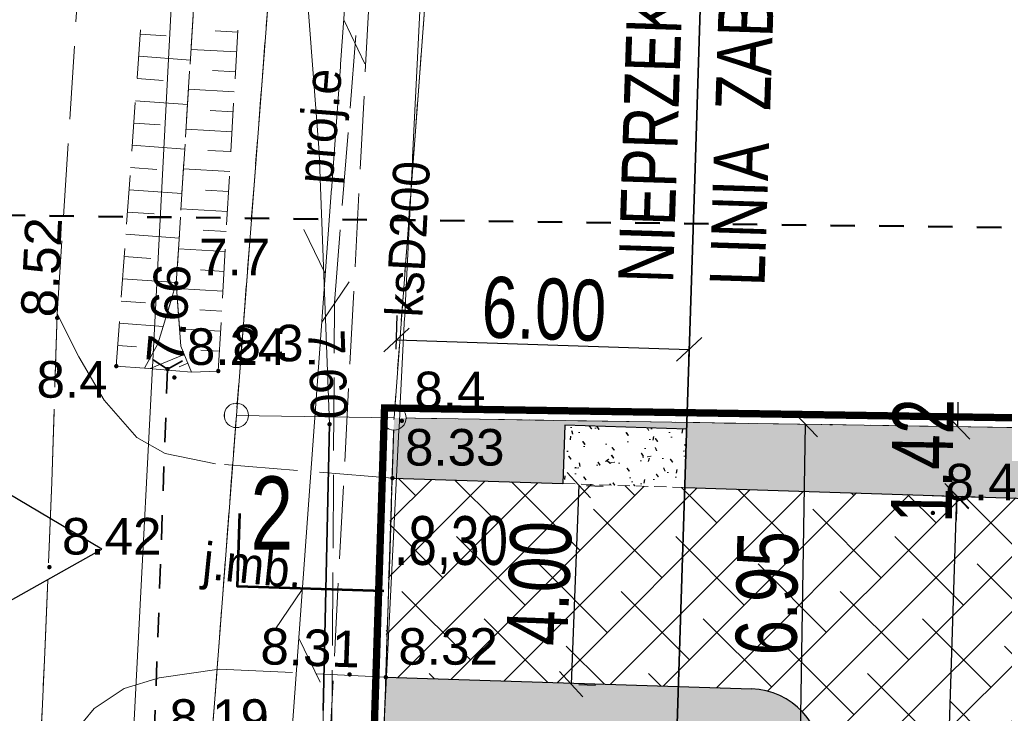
# Model space of a CAD drawing. Extents: x -3 to 10956327, y 0 to 11904415.
# Tile 9 of 15: x 5478128 to 5478148, y 5952220 to 5952234. Entities that reach past the tile are written whole.
import ezdxf
from ezdxf.enums import TextEntityAlignment as Align

# ---------------------------------------------------------------- set-up
doc = ezdxf.new("R2010")
doc.units = 0
doc.header["$LTSCALE"] = 0.5
doc.header["$PDMODE"] = 33
doc.header["$PDSIZE"] = 0.3
for name, pattern in [('1 1', [2, 1, -1]), ('2 1', [3, 2, -1]), ('3 1', [4, 3, -1]), ('EGKK', [4, 3, -1]), ('EGUG', [2, 1, -1]), ('HIDDEN', [0.375, 0.25, -0.125])]:
    doc.linetypes.add(name, pattern=pattern)
doc.layers.get('0').update_dxf_attribs({"color": 251})
doc.layers.get('Defpoints').update_dxf_attribs({"color": 251})
for name, color, linetype in [('--granica', 2, 'Continuous'), ('--rzędne terenu', 5, 'Continuous'), ('--trawa', 104, 'Continuous'), ('--utw.ażur', 251, 'Continuous'), ('-przekrój porzez terenPZT', 3, 'Continuous'), ('Strzałka', 251, 'Continuous')]:
    doc.layers.add(name, color=color, linetype=linetype)
for name, color, linetype, lineweight in [('--linia  zabudowy', 1, 'Continuous', 35), ('--naw.utw.proj', 251, 'Continuous', 0), ('--wymiary', 7, 'Continuous', 0), ('--zagos.terenu', 7, 'Continuous', 30), ('EGDE', 7, 'Continuous', 20), ('EGKK', 251, 'Continuous', 20), ('EGPG', 251, 'Continuous', 20), ('EGPG_O', 251, 'Continuous', 20), ('EGUG', 251, 'Continuous', 20), ('OTK', 251, 'Continuous', 20), ('OTK_O', 251, 'Continuous', 20), ('OTR', 251, 'Continuous', 20), ('OTRN', 251, 'Continuous', 20), ('OTRN_O', 251, 'Continuous', 18), ('OTRS', 251, 'Continuous', 20), ('OTRS_O', 251, 'Continuous', 18), ('SUE', 251, 'Continuous', 20), ('SUE_O', 251, 'Continuous', 20), ('SUK', 251, 'Continuous', 20), ('SUK_O', 251, 'Continuous', 20), ('SUL', 251, 'Continuous', 20), ('SUPS', 251, 'Continuous', 20), ('SUPS_O', 251, 'Continuous', 0), ('SUT', 251, 'Continuous', 20)]:
    doc.layers.add(name, color=color, linetype=linetype, lineweight=lineweight)
doc.styles.add('1-500', font='arial.ttf', dxfattribs={"width": 0.75, "height": 1.25})
doc.styles.add('BDOT', font='Arial.ttf', dxfattribs={"width": 0.9})
doc.styles.add('EGBP', font='arial.ttf')
doc.styles.add('GESUT', font='Arial.ttf', dxfattribs={"width": 0.9})
doc.styles.add('STYL-1', font='arial.ttf', dxfattribs={"width": 0.75})
doc.linetypes.add('LINIA ZAB2', pattern='A,0.4,[135,RODZLIN.shx,S=0.015,R=0,X=-0.1,Y=0],0.4', length=0.8)
doc.linetypes.add('SUTP', pattern='A,7.5,[50,msgB.shx,S=1,R=0,X=0,Y=0],15,[50,msgB.shx,S=1,R=180,X=0,Y=0],7.5', length=30)
doc.dimstyles.new('1-500', dxfattribs={"dimtxt": 1.25, "dimasz": 0.5, "dimexe": 0.5, "dimexo": 1, "dimgap": 0.09, "dimtad": 1, "dimzin": 0, "dimdsep": 46, "dimtxsty": '1-500', "dimblk": 'OBLIQUE', "dimcen": 0.09, "dimclrt": 256, "dimadec": 0, "dimazin": 0, "dimtfac": 1, "dimtdec": 4, "dimtix": 1, "dimtofl": 0, "dimtmove": 2, "dimatfit": 3, "dimldrblk": 'OBLIQUE', "dimfxl": 0.5, "dimfxlon": 1, "dimtvp": 0.9, "dimtolj": 1, "dimtzin": 0, "dimarcsym": 0})

# ---------------------------------------------------------------- blocks, each defined once
blk = doc.blocks.new('OTRN')
at = {"layer": 'OTRN', "color": 0, "const_width": 0.09}
blk.add_lwpolyline([(-0.045, 0, 1), (0.045, 0, 1)], format="xyb", close=True, dxfattribs=at)
at = {"layer": 'OTRN_O', "color": 0, "style": 'BDOT'}
blk.add_attdef('RZEDNA', (0.514, 0.515), '', height=1.5, dxfattribs=at)
blk = doc.blocks.new('OTRS')
at = {"layer": 'OTRS', "color": 0, "lineweight": -3, "const_width": 0.09}
blk.add_lwpolyline([(-0.045, 0, 1), (0.045, 0, 1)], format="xyb", close=True, dxfattribs=at)
at = {"layer": 'OTRS_O', "color": 0, "style": 'BDOT'}
blk.add_attdef('RZEDNA', (0.514, 0.515), '', height=1.5, dxfattribs=at)
blk = doc.blocks.new('SUPS_B')
at = {"layer": 'SUPS', "color": 0, "const_width": 0.09, "flags": 128}
blk.add_lwpolyline([(-0.045, 0, 1), (0.045, 0, 1)], format="xyb", close=True, dxfattribs=at)
at = {"layer": 'SUPS_O', "color": 0, "style": 'GESUT', "width": 0.9}
blk.add_attdef('RZEDNA', (1.597, -0.736), '', height=1.5, dxfattribs=at)
blk = doc.blocks.new('EGPG_a')
at = {"layer": 'EGPG_O', "color": 0, "style": 'EGBP'}
blk.add_attdef('NRP', (0.976, 0.519), '', height=1.5, dxfattribs=at)
at = {"color": 0}
blk.add_wipeout([(0.48, 0), (0.457, 0.148), (0.388, 0.282), (0.282, 0.388), (0.148, 0.457), (0, 0.48), (-0.148, 0.457), (-0.282, 0.388), (-0.388, 0.282), (-0.457, 0.148), (-0.48, 0), (-0.457, -0.148), (-0.388, -0.282), (-0.282, -0.388), (-0.148, -0.457), (0, -0.48), (0.148, -0.457), (0.282, -0.388), (0.388, -0.282), (0.457, -0.148)], dxfattribs=at).dxf.layer = 'EGPG'
at = {"layer": 'EGPG', "color": 0, "lineweight": 18}
blk.add_circle((0, 0, 1), 0.5, dxfattribs=at)
blk = doc.blocks.new('OTKZ')
at = {"layer": 'OTK', "color": 0, "linetype": 'Continuous', "lineweight": 35}
for q in [(-0.6, -0.36), (0.6, -0.36)]:
    blk.add_line((0, 0), q, dxfattribs=at)
blk = doc.blocks.new('SUTP')
at = {"layer": 'SUT', "color": 0, "lineweight": 18}
for p, q in [((-1, 0.268), (0, 2)), ((1, -1.732), (0, 0))]:
    blk.add_line(p, q, dxfattribs=at)
blk = doc.blocks.new('_Oblique')
at = {"color": 0, "linetype": 'ByBlock', "lineweight": -2}
blk.add_line((-0.5, -0.5), (0.5, 0.5), dxfattribs=at)
blk = doc.blocks.new('*D267')
at = {"layer": '--wymiary', "color": 0, "lineweight": -2}
for p, q in [((5478139.746, 5952224.54), (5478139.587, 5952220.459)), ((5478139.905, 5952224.534), (5478140.245, 5952224.521)), ((5478139.746, 5952220.453), (5478140.087, 5952220.439))]:
    blk.add_line(p, q, dxfattribs=at)
at = {"layer": 'Defpoints', "color": 0}
for p in [(5478138.905, 5952224.573), (5478138.747, 5952220.491), (5478139.587, 5952220.459)]:
    blk.add_point(p, dxfattribs=at)
at = {"layer": '--wymiary', "color": 0, "lineweight": -2, "xscale": 0.5, "yscale": 0.5, "zscale": 0.5}
for p, rotation in [((5478139.746, 5952224.54), 87.77499013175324), ((5478139.587, 5952220.459), 267.7749901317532)]:
    blk.add_blockref('_Oblique', p, dxfattribs=dict(at, rotation=rotation))
at = {"layer": '--wymiary', "insert": (5478138.939, 5952222.528), "char_height": 1.25, "attachment_point": 5, "rotation": 87.775, "style": '1-500'}
blk.add_mtext('\\A1;4.00', dxfattribs=at)
blk = doc.blocks.new('*D276')
at = {"layer": '--wymiary', "color": 0, "lineweight": -2}
for p, q in [((5478146.762, 5952201.724), (5478147.488, 5952224.313)), ((5478146.988, 5952224.329), (5478147.988, 5952224.297)), ((5478146.263, 5952201.74), (5478147.262, 5952201.708))]:
    blk.add_line(p, q, dxfattribs=at)
at = {"layer": 'Defpoints', "color": 0}
for p in [(5478145.938, 5952224.362), (5478147.488, 5952224.313), (5478145.212, 5952201.774)]:
    blk.add_point(p, dxfattribs=at)
at = {"layer": '--wymiary', "color": 0, "lineweight": -2, "xscale": 0.5, "yscale": 0.5, "zscale": 0.5}
for p, rotation in [((5478147.488, 5952224.313), 88.16029638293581), ((5478146.762, 5952201.724), 268.1602963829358)]:
    blk.add_blockref('_Oblique', p, dxfattribs=dict(at, rotation=rotation))
at = {"layer": '--wymiary', "insert": (5478146.397, 5952213.042), "char_height": 1.25, "attachment_point": 5, "rotation": 88.1603, "style": '1-500'}
blk.add_mtext('\\A1;22.60', dxfattribs=at)
blk = doc.blocks.new('*D288')
at = {"layer": '--linia  zabudowy', "color": 0, "linetype": 'Continuous', "lineweight": -2, "ltscale": 10}
for p, q in [((5478136.005, 5952227.331), (5478136.027, 5952228.017)), ((5478142.002, 5952227.138), (5478142.024, 5952227.824)), ((5478136.011, 5952227.517), (5478142.008, 5952227.324))]:
    blk.add_line(p, q, dxfattribs=at)
at = {"layer": 'Defpoints', "color": 0}
for p in [(5478142.008, 5952227.324), (5478135.973, 5952226.331), (5478141.97, 5952226.139)]:
    blk.add_point(p, dxfattribs=at)
at = {"layer": '--linia  zabudowy', "color": 0, "lineweight": -2, "xscale": 0.5, "yscale": 0.5, "zscale": 0.5}
for p, rotation in [((5478136.011, 5952227.517), 178.160296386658), ((5478142.008, 5952227.324), 358.160296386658)]:
    blk.add_blockref('_Oblique', p, dxfattribs=dict(at, rotation=rotation))
at = {"layer": '--linia  zabudowy', "lineweight": 0, "insert": (5478139.033, 5952228.148), "char_height": 1.25, "attachment_point": 5, "rotation": 358.1603, "style": '1-500'}
blk.add_mtext('\\A1;6.00', dxfattribs=at)
blk = doc.blocks.new('*D315')
at = {"layer": '--wymiary', "color": 0, "lineweight": -2}
for p, q in [((5478147.51, 5952225.739), (5478147.518, 5952226.239)), ((5478148.01, 5952225.731), (5478148.01, 5952225.731)), ((5478147.488, 5952224.321), (5478147.48, 5952223.821)), ((5478147.988, 5952224.313), (5478147.988, 5952224.313))]:
    blk.add_line(p, q, dxfattribs=at)
at = {"layer": 'Defpoints', "color": 0}
for p in [(5478147.01, 5952225.747), (5478147.51, 5952225.739), (5478146.988, 5952224.329)]:
    blk.add_point(p, dxfattribs=at)
at = {"layer": '--wymiary', "color": 0, "lineweight": -2, "xscale": 0.5, "yscale": 0.5, "zscale": 0.5}
for p, rotation in [((5478147.51, 5952225.739), 269.1029324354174), ((5478147.488, 5952224.321), 89.10293243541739)]:
    blk.add_blockref('_Oblique', p, dxfattribs=dict(at, rotation=rotation))
at = {"layer": '--wymiary', "insert": (5478146.782, 5952225.041), "char_height": 1.25, "attachment_point": 5, "rotation": 89.1029, "style": '1-500'}
blk.add_mtext('\\A1;1.42', dxfattribs=at)
blk = doc.blocks.new('*D316')
at = {"layer": '--wymiary', "color": 0, "lineweight": -2}
for p, q in [((5478144.282, 5952218.837), (5478144.391, 5952225.788)), ((5478144.946, 5952225.779), (5478144.891, 5952225.78)), ((5478144.837, 5952218.828), (5478144.782, 5952218.829))]:
    blk.add_line(p, q, dxfattribs=at)
at = {"layer": 'Defpoints', "color": 0}
for p in [(5478143.946, 5952225.795), (5478144.391, 5952225.788), (5478143.837, 5952218.844)]:
    blk.add_point(p, dxfattribs=at)
at = {"layer": '--wymiary', "color": 0, "lineweight": -2, "xscale": 0.5, "yscale": 0.5, "zscale": 0.5}
for p, rotation in [((5478144.391, 5952225.788), 89.1029324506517), ((5478144.282, 5952218.837), 269.1029324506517)]:
    blk.add_blockref('_Oblique', p, dxfattribs=dict(at, rotation=rotation))
at = {"layer": '--wymiary', "insert": (5478143.608, 5952222.324), "char_height": 1.25, "attachment_point": 5, "rotation": 89.1029, "style": '1-500'}
blk.add_mtext('\\A1;6.95', dxfattribs=at)
blk = doc.blocks.new('*D326')
at = {"color": 0, "lineweight": -2}
for p, q in [((5478123.686, 5952226.313), (5478122.788, 5952198.283)), ((5478124.185, 5952226.297), (5478123.186, 5952226.329)), ((5478123.288, 5952198.267), (5478122.288, 5952198.299))]:
    blk.add_line(p, q, dxfattribs=at)
at = {"layer": 'Defpoints', "color": 0}
for p in [(5478135.96, 5952225.92), (5478122.788, 5952198.283), (5478135.062, 5952197.89)]:
    blk.add_point(p, dxfattribs=at)
at = {"color": 0, "lineweight": -2, "xscale": 0.5, "yscale": 0.5, "zscale": 0.5}
for p, rotation in [((5478123.686, 5952226.313), 88.16605781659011), ((5478122.788, 5952198.283), 268.1660578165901)]:
    blk.add_blockref('_Oblique', p, dxfattribs=dict(at, rotation=rotation))
at = {"insert": (5478122.509, 5952212.321), "char_height": 1.25, "attachment_point": 5, "rotation": 88.1661, "style": '1-500'}
blk.add_mtext('\\A1;28.04', dxfattribs=at)

msp = doc.modelspace()

# ---------------------------------------------------------------- hatches: boundary and pattern name
at = {"layer": '--naw.utw.proj', "linetype": 'HIDDEN'}
h = msp.add_hatch(dxfattribs=at)
h.set_pattern_fill('02-Tynk zaprawa', color=256, scale=0.75)
h.set_pattern_definition([(10, (2711028.111, 2969837.9876), (-0.0214054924, 2.2809355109), [0, -0.75]), (12, (2711028.336, 2969837.6126), (-0.2477180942, 2.2476122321), [0, -0.75]), (-3, (2711027.811, 2969837.4626), (0.4922419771, 2.2272904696), [0, -1.125]), (-82, (2711027.886, 2969837.575), (3.1169359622, -0.6222621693), [0, -0.375]), (23, (2711027.811, 2969837.5), (0.5016122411, 2.657232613), [0, -0.6]), (58, (2711027.661, 2969837.3126), (2.8222854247, -0.4369839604), [0, -0.45]), (79, (2711027.661, 2969837.7626), (-2.771084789, 1.0734705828), [0, -0.675]), (40, (2711028.111, 2969837.9876), (-2.12318687, 3.1137120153), [0, -0.75]), (92, (2711028.336, 2969837.6126), (-3.0060248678, 0.120164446), [0, -0.75]), (-43, (2711027.811, 2969837.4626), (3.8547490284, 3.5838575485), [0, -1.125]), (-12, (2711027.886, 2969837.575), (1.4948562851, 1.9825248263), [0, -0.375]), (63, (2711027.811, 2969837.5), (-1.2569534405, 2.3239391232), [0, -0.675]), (6, (2711027.66104, 2969837.31258), (1.161955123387, -0.292645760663), [0, -0.45]), (138, (2711027.661, 2969837.7626), (-2.8492060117, -2.3797636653), [0, -3.225]), (82, (2711028.111, 2969837.9876), (-2.1759132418, 0.684490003), [0.075, -0.75]), (-12, (2711028.336, 2969837.6126), (0.6878845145, 2.1540519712), [0.075, -0.75]), (37, (2711027.811, 2969837.4626), (-1.0545954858, 2.0226105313), [0.075, -1.125]), (-102, (2711027.886, 2969837.575), (2.7161355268, -1.6507900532), [0.075, -0.375]), (103, (2711027.811, 2969837.5), (-2.5297592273, 0.9554152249), [0.075, -0.6]), (-19, (2711027.661, 2969837.3126), (0.2090919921, -2.8482504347), [0.075, -0.45]), (9, (2711027.661, 2969837.7626), (0.0609655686, 2.9711164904), [0.075, -0.675]), (-92, (2711028.111, 2969837.9876), (3.73462829, -0.5056446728), [0.075, -0.75]), (-62, (2711028.336, 2969837.6126), (2.7544738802, 1.20975148), [0.075, -0.75]), (143, (2711027.811, 2969837.4626), (-3.459017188, -3.967155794), [0.075, -1.125]), (112, (2711027.886, 2969837.575), (-2.4795005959, 0.1306782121), [0.075, -0.375]), (-53, (2711027.811, 2969837.5), (2.6397547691, 0.1109944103), [0.075, -0.675]), (126, (2711027.66104, 2969837.31258), (-0.32753889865, 1.152605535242), [0.075, -0.45]), (38, (2711027.661, 2969837.7626), (-1.8488502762, 3.219161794), [0.075, -3.225]), (82, (2711028.1185, 2969837.9876), (-2.1759132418, 0.684490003), [0.075, -0.75]), (-12, (2711028.3435, 2969837.6126), (0.6878845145, 2.1540519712), [0.075, -0.75]), (37, (2711027.8185, 2969837.4626), (-1.0545954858, 2.0226105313), [0.075, -1.125]), (-102, (2711027.8935, 2969837.575), (2.7161355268, -1.6507900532), [0.075, -0.375]), (103, (2711027.8185, 2969837.5), (-2.5297592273, 0.9554152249), [0.075, -0.6]), (-19, (2711027.6535, 2969837.3126), (0.2090919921, -2.8482504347), [0.075, -0.45]), (9, (2711027.6535, 2969837.7626), (0.0609655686, 2.9711164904), [0.075, -0.675]), (-92, (2711028.1185, 2969837.9876), (3.73462829, -0.5056446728), [0.075, -0.75]), (-62, (2711028.3435, 2969837.6126), (2.7544738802, 1.20975148), [0.075, -0.75]), (143, (2711027.8185, 2969837.4626), (-3.459017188, -3.967155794), [0.075, -1.125]), (112, (2711027.8935, 2969837.575), (-2.4795005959, 0.1306782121), [0.075, -0.375]), (-53, (2711027.8185, 2969837.5), (2.6397547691, 0.1109944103), [0.075, -0.675]), (126, (2711027.65354, 2969837.31258), (-0.32753889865, 1.152605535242), [0.075, -0.45]), (38, (2711027.6535, 2969837.7626), (-1.8488502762, 3.219161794), [0.075, -3.225])])
h.paths.add_polyline_path([(5478139.418, 5952224.572), (5478139.457, 5952225.771), (5478141.956, 5952225.691), (5478141.917, 5952224.491)])
at = {"layer": '--utw.ażur'}
h = msp.add_hatch(dxfattribs=at)
h.set_pattern_fill('ANSI38', color=256, scale=0.25, style=0)
h.paths.add_polyline_path([(5478144.246, 5952203.557, -0.284874), (5478146.06, 5952201.747), (5478149.687, 5952201.63), (5478150.3, 5952220.716), (5478156.301, 5952220.533), (5478156.414, 5952224.036), (5478141.917, 5952224.491), (5478139.418, 5952224.572), (5478135.906, 5952224.684), (5478135.77, 5952220.602), (5478143.285, 5952220.362, -0.405573), (5478144.737, 5952218.863), (5478144.656, 5952216.316)])

# ---------------------------------------------------------------- linework, layer by layer
at = {"layer": '--linia  zabudowy', "linetype": 'LINIA ZAB2', "ltscale": 10}
msp.add_lwpolyline([(5478142.281, 5952235.821), (5478142.121, 5952230.823), (5478141.96, 5952225.826), (5478141.057, 5952197.707)], dxfattribs=at)
at = {"layer": '--zagos.terenu', "linetype": 'Continuous'}
for p, q in [((5478135.928, 5952224.684), (5478139.418, 5952224.572)), ((5478141.917, 5952224.491), (5478156.41, 5952224.026)), ((5478135.792, 5952220.602), (5478143.285, 5952220.362))]:
    msp.add_line(p, q, dxfattribs=at)
at = {"layer": '--zagos.terenu', "linetype": 'HIDDEN', "lineweight": 20, "ltscale": 2}
msp.add_line((5478139.418, 5952224.572), (5478141.917, 5952224.491), dxfattribs=at)
at = {"layer": '--zagos.terenu', "linetype": 'Continuous'}
msp.add_lwpolyline([(5478141.917, 5952224.491), (5478141.956, 5952225.691), (5478139.457, 5952225.771), (5478139.418, 5952224.572)], dxfattribs=at)
at = {"layer": '--zagos.terenu', "linetype": 'Continuous', "flags": 128}
msp.add_lwpolyline([(5478129.973, 5952223.228), (5478127.415, 5952224.748), (5478127.378, 5952221.772)], close=True, dxfattribs=at)
at = {"layer": '--zagos.terenu', "linetype": 'Continuous'}
msp.add_arc((5478143.237, 5952218.863), 1.5, 358.1603, 88.1603, dxfattribs=at)
at = {"layer": '-przekrój porzez terenPZT', "lineweight": 53}
msp.add_lwpolyline([(5478135.754, 5952222.365), (5478132.756, 5952222.461), (5478132.804, 5952223.961)], dxfattribs=at)
at = {"layer": 'EGDE', "lineweight": 18}
for points in [[(5478131.99, 5952216.23), (5478132.75, 5952197.94), (5478135.06, 5952197.9), (5478135.96, 5952225.92), (5478132.73, 5952225.97)], [(5478135.06, 5952197.9), (5478182.42, 5952197.17), (5478183.22, 5952225.18), (5478135.96, 5952225.92)]]:
    msp.add_lwpolyline(points, close=True, dxfattribs=at)
at = {"layer": 'EGKK', "linetype": 'EGKK', "lineweight": 18}
msp.add_lwpolyline([(5478135.06, 5952197.9), (5478182.42, 5952197.17), (5478183.22, 5952225.18), (5478135.96, 5952225.92)], close=True, dxfattribs=at)
at = {"layer": 'EGUG', "linetype": 'EGUG', "lineweight": 18}
msp.add_lwpolyline([(5478135.06, 5952197.9), (5478182.42, 5952197.17), (5478183.22, 5952225.18), (5478135.96, 5952225.92)], close=True, dxfattribs=at)
at = {"layer": 'OTK', "linetype": '3 1', "lineweight": 18}
msp.add_lwpolyline([(5478128.828, 5952171.097), (5478128.63, 5952175.15), (5478128.21, 5952200), (5478128.68, 5952218.43), (5478128.8, 5952220.95), (5478128.95, 5952224.6), (5478129.06, 5952228.05), (5478130.35, 5952248.13), (5478131.12, 5952258.45), (5478131.23, 5952259.771)], dxfattribs=at)
msp.add_lwpolyline([(5478128.68, 5952218.43), (5478129.31, 5952219.35), (5478129.82, 5952219.96), (5478130.43, 5952220.37), (5478131.15, 5952220.59), (5478132.38, 5952220.77), (5478135.792, 5952220.602), (5478135.928, 5952224.684), (5478133.98, 5952224.84), (5478132.3, 5952224.98), (5478131.27, 5952225.19), (5478130.69, 5952225.52), (5478130.02, 5952226.28), (5478129.5, 5952227.17), (5478129.06, 5952228.05), (5478128.95, 5952224.6), (5478128.8, 5952220.95)], close=True, dxfattribs=at)
at = {"layer": 'OTK', "linetype": '1 1', "lineweight": 35, "flags": 128}
msp.add_lwpolyline([(5478131.32, 5952226.92), (5478131.03, 5952218.92)], dxfattribs=at)
at = {"layer": 'OTR'}
for p, q in [((5478130.762, 5952233.789), (5478131.289, 5952233.751)), ((5478132.758, 5952233.831), (5478132.293, 5952233.858)), ((5478132.735, 5952233.422), (5478131.801, 5952233.476)), ((5478130.729, 5952233.333), (5478131.788, 5952233.256)), ((5478132.711, 5952233.013), (5478132.244, 5952233.04)), ((5478130.696, 5952232.877), (5478131.228, 5952232.838)), ((5478132.688, 5952232.605), (5478131.75, 5952232.658)), ((5478130.663, 5952232.421), (5478131.73, 5952232.344)), ((5478132.665, 5952232.196), (5478132.194, 5952232.223)), ((5478130.63, 5952231.965), (5478131.166, 5952231.926)), ((5478132.641, 5952231.787), (5478131.699, 5952231.841)), ((5478130.597, 5952231.508), (5478131.673, 5952231.431)), ((5478132.618, 5952231.378), (5478132.145, 5952231.405)), ((5478130.564, 5952231.052), (5478131.104, 5952231.013)), ((5478132.594, 5952230.969), (5478131.647, 5952231.023)), ((5478130.531, 5952230.596), (5478131.616, 5952230.518)), ((5478132.571, 5952230.56), (5478132.096, 5952230.587)), ((5478130.498, 5952230.14), (5478131.043, 5952230.101)), ((5478132.547, 5952230.151), (5478131.596, 5952230.206)), ((5478132.524, 5952229.742), (5478132.047, 5952229.77)), ((5478130.465, 5952229.684), (5478131.558, 5952229.605)), ((5478132.501, 5952229.333), (5478131.545, 5952229.388)), ((5478130.432, 5952229.228), (5478130.981, 5952229.188)), ((5478132.477, 5952228.924), (5478131.998, 5952228.952)), ((5478130.4, 5952228.772), (5478131.501, 5952228.692)), ((5478132.454, 5952228.516), (5478131.508, 5952228.57)), ((5478130.367, 5952228.316), (5478130.866, 5952228.28)), ((5478132.43, 5952228.107), (5478131.983, 5952228.132)), ((5478130.334, 5952227.86), (5478131.229, 5952227.795)), ((5478132.407, 5952227.698), (5478131.565, 5952227.746)), ((5478130.301, 5952227.404), (5478130.685, 5952227.376)), ((5478132.383, 5952227.289), (5478131.999, 5952227.311)), ((5478131.661, 5952227.219), (5478130.965, 5952226.93)), ((5478131.735, 5952227.04), (5478131.561, 5952226.967))]:
    msp.add_line(p, q, dxfattribs=at)
at = {"layer": 'OTR', "linetype": '2 1', "lineweight": 18}
for points in [[(5478130.85, 5952226.94), (5478131.12, 5952227.44), (5478131.5, 5952228.68), (5478132.62, 5952246.5), (5478132.37, 5952248.3), (5478132.17, 5952248.85), (5478131.85, 5952248.84), (5478130.27, 5952226.98)], [(5478133.15, 5952248.78), (5478132.85, 5952248.28), (5478132.62, 5952246.5), (5478131.5, 5952228.68), (5478131.59, 5952227.39), (5478131.81, 5952226.86), (5478132.36, 5952226.88), (5478133.61, 5952248.7)], [(5478130.85, 5952226.94), (5478131.81, 5952226.86), (5478131.59, 5952227.39), (5478131.5, 5952228.68), (5478131.12, 5952227.44)]]:
    msp.add_lwpolyline(points, close=True, dxfattribs=at)
at = {"layer": 'SUE', "linetype": '3 1', "lineweight": 18}
msp.add_lwpolyline([(5478116.68, 5952186.92), (5478116.56, 5952196.92), (5478134.56, 5952197.25), (5478134.74, 5952228.28), (5478137.44, 5952261.9), (5478138.39, 5952261.75), (5478138.62, 5952261.73), (5478140.85, 5952261.47), (5478140.97, 5952261.23)], dxfattribs=at)
at = {"layer": 'SUL', "lineweight": 35}
msp.add_lwpolyline([(5478134.64, 5952225.79), (5478134.51, 5952219.92)], dxfattribs=at)

# ---------------------------------------------------------------- block references
at = {"layer": 'OTK', "xscale": 0.5, "yscale": 0.5, "zscale": 0.5, "rotation": 177.9239370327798}
msp.add_blockref('OTKZ', (5478131.32, 5952226.92), dxfattribs=at)
at = {"layer": 'OTRN'}
ref = msp.add_blockref('OTRN', (5478131.5, 5952228.68), dxfattribs=dict(at, xscale=0.5, yscale=0.5, zscale=0.5, rotation=360))
ref.add_attrib('RZEDNA', '7.7', (5478131.967, 5952228.844, 7.7), dxfattribs={"layer": 'OTRN_O', "color": 0, "height": 0.75, "style": 'BDOT'})
ref = msp.add_blockref('OTRN', (5478132.36, 5952226.88), dxfattribs=dict(at, xscale=0.5, yscale=0.5, zscale=0.5, rotation=360))
ref.add_attrib('RZEDNA', '8.3', (5478132.65, 5952227.08, 8.3), dxfattribs={"layer": 'OTRN_O', "color": 0, "height": 0.75, "style": 'BDOT'})
ref = msp.add_blockref('OTRN', (5478130.27, 5952226.98), dxfattribs=dict(at, xscale=0.5, yscale=0.5, zscale=0.5, rotation=360))
ref.add_attrib('RZEDNA', '8.4', (5478128.636, 5952226.333, 8.4), dxfattribs={"layer": 'OTRN_O', "color": 0, "height": 0.75, "style": 'BDOT'})
at = {"layer": 'OTRN', "xscale": 0.5, "yscale": 0.5, "zscale": 0.5}
msp.add_blockref('OTRN', (5478147, 5952223.97, 8.361), dxfattribs=at).add_auto_attribs({'RZEDNA': '8.4'})
at = {"layer": 'OTRS'}
ref = msp.add_blockref('OTRS', (5478129.06, 5952227.97), dxfattribs=dict(at, xscale=0.5, yscale=0.5, zscale=0.5, rotation=360))
ref.add_attrib('RZEDNA', '8.52', (5478129.06, 5952227.97, 8.52), dxfattribs={"layer": 'OTRS_O', "color": 0, "height": 0.75, "rotation": 87.1727, "style": 'BDOT'})
ref = msp.add_blockref('OTRS', (5478131.32, 5952226.92, 7.661), dxfattribs=dict(at, xscale=0.5, yscale=0.5, zscale=0.5))
ref.add_attrib('RZEDNA', '7.66', (5478131.631, 5952227.004, 7.661), dxfattribs={"layer": 'OTRS_O', "color": 0, "height": 0.75, "rotation": 445.0377, "style": 'BDOT'})
at = {"layer": 'OTRS', "xscale": 0.5, "yscale": 0.5, "zscale": 0.5}
for p, values in [((5478135.928, 5952224.684, 8.33), {'RZEDNA': '8.33'}), ((5478128.9, 5952222.86, 8.421), {'RZEDNA': '8.42'}), ((5478135.792, 5952220.602, 8.49), {'RZEDNA': '8.32'}), ((5478131.102, 5952219.143, 8.185), {'RZEDNA': '8.19'})]:
    msp.add_blockref('OTRS', p, dxfattribs=at).add_auto_attribs(values)
at = {"layer": 'OTRS'}
ref = msp.add_blockref('OTRS', (5478135.05, 5952220.66), dxfattribs=dict(at, xscale=0.5, yscale=0.5, zscale=0.5, rotation=360))
ref.add_attrib('RZEDNA', '8.31', (5478133.215, 5952220.87, 8.31), dxfattribs={"layer": 'OTRS_O', "color": 0, "height": 0.75, "rotation": 358.0385, "style": 'BDOT'})
at = {"layer": 'SUPS'}
ref = msp.add_blockref('SUPS_B', (5478134.64, 5952225.79), dxfattribs=dict(at, xscale=0.5, yscale=0.5, zscale=0.5, rotation=360))
ref.add_attrib('RZEDNA', '7.60', dxfattribs={"layer": 'SUPS_O', "color": 0, "height": 0.75, "rotation": 272.155, "style": 'GESUT', "width": 0.9}).set_placement((5478134.57, 5952227.73, 7.6), align=Align.MIDDLE_LEFT)
at = {"layer": 'SUT', "linetype": 'SUTP', "lineweight": 18, "xscale": 0.5, "yscale": 0.5, "zscale": 0.5}
for p, rotation in [((5478134.551, 5952228.881), 175.846478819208), ((5478134.008, 5952221.401), 355.846478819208)]:
    msp.add_blockref('SUTP', p, dxfattribs=dict(at, rotation=rotation))

# ---------------------------------------------------------------- texts
at = {"layer": '--linia  zabudowy', "insert": (5478141.51, 5952258.556), "char_height": 1.5, "width": 59.72916, "attachment_point": 2, "rotation": 88.1603, "style": '1-500'}
msp.add_mtext('\\pxql;{\\H0.75x;NIEPRZEKRACZALNA\\P\\pxql;LINIA  ZABUDOWY}', dxfattribs=at)
at = {"layer": '--rzędne terenu', "insert": (5478135.963, 5952223.905, -10.26), "char_height": 1, "width": 11.893, "attachment_point": 1, "style": 'STYL-1'}
msp.add_mtext('.8,30 ', dxfattribs=at)
at = {"layer": '-przekrój porzez terenPZT', "lineweight": 53, "insert": (5478133.02, 5952224.719), "char_height": 1.5, "width": 2.11391, "attachment_point": 1, "style": 'STYL-1'}
msp.add_mtext('2', dxfattribs=at)
at = {"layer": 'OTK_O', "insert": (5478131.991, 5952222.399), "char_height": 0.75, "attachment_point": 7, "rotation": 354.1979, "style": 'BDOT'}
msp.add_mtext('j.mb.', dxfattribs=at)

# ---------------------------------------------------------------- dimensions: what is measured, and where the dimension line sits
at = {"layer": '--wymiary'}
for p1, p2, distance, picture, middle in [((5478146.988, 5952224.329), (5478147.01, 5952225.747), -0.5, '*D315', (5478146.782, 5952225.041)), ((5478143.837, 5952218.844), (5478143.946, 5952225.795), -0.445, '*D316', (5478143.608, 5952222.324))]:
    dim = msp.add_aligned_dim(p1=p1, p2=p2, distance=distance, dimstyle='1-500', dxfattribs=at)
    dim.commit()
    dim.dimension.update_dxf_attribs({"geometry": picture, "text_midpoint": middle})
dim = msp.add_aligned_dim(p1=(5478138.905, 5952224.573, -8.33), p2=(5478138.747, 5952220.491, -8.33), distance=0.841, text='4.00', dimstyle='1-500', override={"dimtxt": 1.25}, dxfattribs=at)
dim.commit()
dim.dimension.update_dxf_attribs({"geometry": '*D267', "text_midpoint": (5478138.939, 5952222.528, -8.33)})
dim = msp.add_aligned_dim(p1=(5478145.212, 5952201.774), p2=(5478145.938, 5952224.362), distance=-1.551, dimstyle='1-500', override={"dimtxt": 1.25, "dimtxsty": '1-500'}, dxfattribs=at)
dim.commit()
dim.dimension.update_dxf_attribs({"geometry": '*D276', "text_midpoint": (5478146.397, 5952213.042)})

# ---------------------------------------------------------------- next in the draw order: texts
at = {"layer": 'SUE_O', "insert": (5478134.93, 5952230.68), "char_height": 0.75, "attachment_point": 7, "rotation": 85.408, "style": 'GESUT', "bg_fill": 3, "box_fill_scale": 1.1, "bg_fill_color": 256, "bg_fill_transparency": 0}
msp.add_mtext('proj.e', dxfattribs=at)

# ---------------------------------------------------------------- next in the draw order: linework, layer by layer
at = {"layer": 'EGDE', "lineweight": 18}
msp.add_lwpolyline([(5478138.643, 5952261.948), (5478135.96, 5952225.92), (5478183.22, 5952225.18), (5478182.42, 5952197.17), (5478135.06, 5952197.9), (5478134.54, 5952169.916)], dxfattribs=at)
at = {"layer": 'SUE', "lineweight": 18}
msp.add_lwpolyline([(5478120.42, 5952196.88), (5478129.12, 5952196.94), (5478130.66, 5952197.19), (5478132.58, 5952197.2), (5478133.83, 5952197.25), (5478134.36, 5952197.45), (5478134.58, 5952197.99), (5478134.15, 5952206.13), (5478134.62, 5952212.34), (5478134.51, 5952219.92), (5478134.64, 5952225.79), (5478134.43, 5952231.37), (5478134.03, 5952236.57), (5478134.24, 5952241.09), (5478133.9, 5952245.18), (5478133.67, 5952247.41), (5478133.6, 5952249.4), (5478133.94, 5952255.78), (5478134.08, 5952257.6), (5478134.42, 5952258.55), (5478134.92, 5952258.91), (5478135.57, 5952259.4), (5478136.08, 5952259.5), (5478136.24, 5952259.5)], dxfattribs=at)

# ---------------------------------------------------------------- next in the draw order: block references
at = {"layer": 'SUT', "linetype": 'SUTP', "lineweight": 18, "xscale": 0.5, "yscale": 0.5, "zscale": 0.5, "rotation": 355.8464788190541}
msp.add_blockref('SUTP', (5478134.929, 5952234.079), dxfattribs=at)

# ---------------------------------------------------------------- next in the draw order: block references
at = {"layer": 'EGPG', "xscale": 0.5, "yscale": 0.5, "zscale": 0.5, "rotation": 360}
for p in [(5478132.73, 5952225.97), (5478135.96, 5952225.92)]:
    msp.add_blockref('EGPG_a', p, dxfattribs=at)

# ---------------------------------------------------------------- next in the draw order: texts
at = {"layer": 'SUK_O', "insert": (5478136.17, 5952227.99), "char_height": 0.75, "attachment_point": 4, "rotation": 87.1343, "style": 'GESUT', "bg_fill": 3, "box_fill_scale": 1.1, "bg_fill_color": 256, "bg_fill_transparency": 0}
msp.add_mtext('ksD200', dxfattribs=at)

# ---------------------------------------------------------------- next in the draw order: hatches: boundary and pattern name
at = {"layer": '--trawa', "linetype": 'HIDDEN', "transparency": 33554687}
h = msp.add_hatch(dxfattribs=at)
h.set_pattern_fill('02-Tynk zaprawa', color=256, scale=2)
h.set_pattern_definition([(10, (0.8, 1.2), (-0.057081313, 6.0824946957), [0, -2]), (12, (1.4, 0.2), (-0.6605815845, 5.993632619), [0, -2]), (-3, (0, -0.2), (1.312645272, 5.9394412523), [0, -3]), (-82, (0.2, 0.1), (8.311829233, -1.659365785), [0, -1]), (23, (0, -0.1), (1.337632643, 7.0859536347), [0, -1.6]), (58, (-0.4, -0.6), (7.526094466, -1.165290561), [0, -1.2]), (79, (-0.4, 0.6), (-7.389559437, 2.862588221), [0, -1.8]), (40, (0.8, 1.2), (-5.661831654, 8.303232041), [0, -2]), (92, (1.4, 0.2), (-8.016066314, 0.3204385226), [0, -2]), (-43, (0, -0.2), (10.279330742, 9.556953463), [0, -3]), (-12, (0.2, 0.1), (3.986283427, 5.28673287), [0, -1]), (63, (0, -0.1), (-3.3518758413, 6.1971709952), [0, -1.8]), (6, (-0.4, -0.6), (3.0985469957, -0.7803886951), [0, -1.2]), (138, (-0.4, 0.6), (-7.597882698, -6.346036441), [0, -8.6]), (82, (0.8, 1.2), (-5.8024353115, 1.8253066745), [0.2, -2]), (-12, (1.4, 0.2), (1.8343587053, 5.74413859), [0.2, -2]), (37, (0, -0.2), (-2.812254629, 5.3936280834), [0.2, -3]), (-102, (0.2, 0.1), (7.2430280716, -4.4021068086), [0.2, -1]), (103, (0, -0.1), (-6.746024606, 2.547773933), [0.2, -1.6]), (-19, (-0.4, -0.6), (0.5575786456, -7.5953344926), [0.2, -1.2]), (9, (-0.4, 0.6), (0.1625748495, 7.922977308), [0.2, -1.8]), (-92, (0.8, 1.2), (9.959008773, -1.348385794), [0.2, -2]), (-62, (1.4, 0.2), (7.3452636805, 3.2260039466), [0.2, -2]), (143, (0, -0.2), (-9.224045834, -10.579082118), [0.2, -3]), (112, (0.2, 0.1), (-6.612001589, 0.3484752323), [0.2, -1]), (-53, (0, -0.1), (7.039346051, 0.295985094), [0.2, -1.8]), (126, (-0.4, -0.6), (-0.87343706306, 3.07361476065), [0.2, -1.2]), (38, (-0.4, 0.6), (-4.930267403, 8.584431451), [0.2, -8.6]), (82, (0.82, 1.2), (-5.8024353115, 1.8253066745), [0.2, -2]), (-12, (1.42, 0.2), (1.8343587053, 5.74413859), [0.2, -2]), (37, (0.02, -0.2), (-2.812254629, 5.3936280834), [0.2, -3]), (-102, (0.22, 0.1), (7.2430280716, -4.4021068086), [0.2, -1]), (103, (0.02, -0.1), (-6.746024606, 2.547773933), [0.2, -1.6]), (-19, (-0.42, -0.6), (0.5575786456, -7.5953344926), [0.2, -1.2]), (9, (-0.42, 0.6), (0.1625748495, 7.922977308), [0.2, -1.8]), (-92, (0.82, 1.2), (9.959008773, -1.348385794), [0.2, -2]), (-62, (1.42, 0.2), (7.3452636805, 3.2260039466), [0.2, -2]), (143, (0.02, -0.2), (-9.224045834, -10.579082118), [0.2, -3]), (112, (0.22, 0.1), (-6.612001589, 0.3484752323), [0.2, -1]), (-53, (0.02, -0.1), (7.039346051, 0.295985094), [0.2, -1.8]), (126, (-0.42, -0.6), (-0.87343706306, 3.07361476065), [0.2, -1.2]), (38, (-0.42, 0.6), (-4.930267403, 8.584431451), [0.2, -8.6])])
h.paths.add_polyline_path([(5478182.42, 5952197.17), (5478135.06, 5952197.9), (5478135.792, 5952220.602), (5478143.285, 5952220.362, -0.40553), (5478144.737, 5952218.863), (5478143.837, 5952218.844), (5478143.757, 5952216.345), (5478144.656, 5952216.316), (5478144.246, 5952203.557, -0.282841), (5478146.06, 5952201.747), (5478149.687, 5952201.63, -0.445333), (5478151.195, 5952203.332), (5478154.741, 5952203.219), (5478154.824, 5952205.804), (5478159.322, 5952205.659), (5478159.174, 5952201.067), (5478167.014, 5952200.816), (5478167.431, 5952213.809), (5478159.591, 5952214.061), (5478159.442, 5952209.401), (5478159.47, 5952210.277), (5478159.442, 5952209.401), (5478155.213, 5952209.976), (5478155.298, 5952220.56), (5478156.297, 5952220.528), (5478156.414, 5952224.036), (5478141.917, 5952224.491), (5478141.956, 5952225.691), (5478139.457, 5952225.771), (5478139.418, 5952224.572), (5478135.928, 5952224.684), (5478135.96, 5952225.92), (5478183.22, 5952225.18)])

# ---------------------------------------------------------------- next in the draw order: linework, layer by layer
at = {"layer": '--granica', "lineweight": 40, "const_width": 0.15, "flags": 128}
msp.add_lwpolyline([(5478135.766, 5952226.123), (5478183.426, 5952225.377), (5478182.614, 5952196.967), (5478134.854, 5952197.703)], close=True, dxfattribs=at)
at = {"layer": 'EGDE', "lineweight": 18}
for points in [[(5478135.459, 5952261.541), (5478132.73, 5952225.97), (5478135.96, 5952225.92), (5478138.642, 5952261.931)], [(5478133.87, 5952170.732), (5478132.75, 5952197.94), (5478131.99, 5952216.23), (5478132.73, 5952225.97), (5478135.46, 5952261.562)]]:
    msp.add_lwpolyline(points, dxfattribs=at)
at = {"layer": 'EGUG', "linetype": 'EGUG', "lineweight": 18}
for points in [[(5478133.878, 5952170.536), (5478132.75, 5952197.94), (5478131.99, 5952216.23), (5478132.73, 5952225.97), (5478135.479, 5952261.807)], [(5478134.566, 5952171.322), (5478135.06, 5952197.9), (5478135.96, 5952225.92), (5478138.641, 5952261.913)], [(5478135.458, 5952261.531), (5478132.73, 5952225.97), (5478131.99, 5952216.23), (5478132.75, 5952197.94), (5478133.841, 5952171.424)]]:
    msp.add_lwpolyline(points, dxfattribs=at)
at = {"layer": 'Strzałka', "linetype": '1 1', "lineweight": 50, "flags": 128}
msp.add_lwpolyline([(5478188.435, 5952229.332), (5478187.552, 5952193.554), (5478113.251, 5952194.092), (5478113.161, 5952230.256), (5478188.435, 5952229.332), (5478188.435, 5952229.332)], dxfattribs=at)
at = {"layer": 'SUK', "lineweight": 18}
for points in [[(5478132.942, 5952171.567), (5478132.46, 5952175.59), (5478129.6, 5952199.72), (5478132.13, 5952248.55)], [(5478137.704, 5952171.888), (5478135.32, 5952210.94), (5478137.17, 5952247.91)]]:
    msp.add_lwpolyline(points, dxfattribs=at)
at = {"layer": 'SUT', "linetype": '3 1', "lineweight": 18}
for points in [[(5478133.821, 5952169.105), (5478134, 5952207.05), (5478136.79, 5952259.85), (5478141.44, 5952266.25)], [(5478133.828, 5952170.469), (5478134, 5952207.05), (5478136.79, 5952259.85), (5478141.44, 5952266.25)]]:
    msp.add_lwpolyline(points, dxfattribs=at)
at = {"layer": 'SUT', "linetype": 'Continuous', "lineweight": 18, "flags": 128}
msp.add_lwpolyline([(5478136.83, 5952260.26), (5478132.65, 5952202.7), (5478133.996, 5952170.257)], dxfattribs=at)

# ---------------------------------------------------------------- next in the draw order: block references
at = {"layer": 'OTRN', "xscale": 0.5, "yscale": 0.5, "zscale": 0.5}
msp.add_blockref('OTRN', (5478136.12, 5952225.86, 8.416), dxfattribs=at).add_auto_attribs({'RZEDNA': '8.4'})
at = {"layer": 'OTRS', "xscale": 0.5, "yscale": 0.5, "zscale": 0.5}
msp.add_blockref('OTRS', (5478131.46, 5952226.748, 8.242), dxfattribs=at).add_auto_attribs({'RZEDNA': '8.24'})

# ---------------------------------------------------------------- next in the draw order: dimensions: what is measured, and where the dimension line sits
at = {"layer": '--linia  zabudowy', "linetype": 'Continuous', "lineweight": 0, "ltscale": 10}
dim = msp.add_aligned_dim(p1=(5478135.973, 5952226.331), p2=(5478141.97, 5952226.139), distance=1.186, dimstyle='1-500', dxfattribs=at)
dim.commit()
dim.dimension.update_dxf_attribs({"geometry": '*D288', "text_midpoint": (5478139.033, 5952228.148)})
dim = msp.add_aligned_dim(p1=(5478135.96, 5952225.92), p2=(5478135.062, 5952197.89), distance=-12.281, dimstyle='1-500')
dim.commit()
dim.dimension.update_dxf_attribs({"geometry": '*D326', "text_midpoint": (5478122.509, 5952212.321)})

doc.saveas('drawing.dxf')
